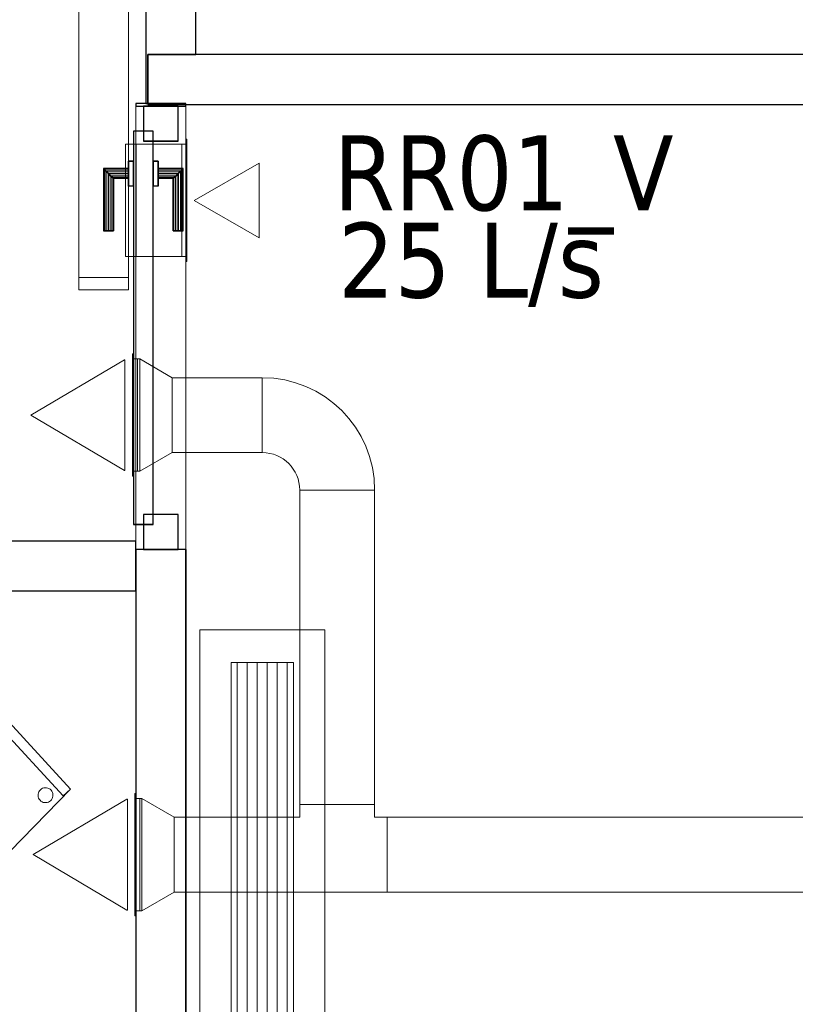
# Model space of a CAD drawing. Header units: metres. Extents: x 397.7 to 427.5, y 12.7 to 28.4.
# Tile 11 of 65: x 404.1 to 405.6, y 21.6 to 23.6. Entities that reach past the tile are written whole.
import ezdxf

# ---------------------------------------------------------------- set-up
doc = ezdxf.new("R2010")
doc.units = ezdxf.units.M
doc.layers.add('01_CARPINTERIA', color=5, linetype='Continuous', lineweight=25, true_color=0x0000ff)
for name, color, linetype, lineweight in [('02_MOBILIARIO', 7, 'Continuous', 18), ('A-DETL-____-MBND', 7, 'Continuous', 18), ('A-GENM-____-OTLN', 7, 'Continuous', 18), ('A-WALL-____-MCUT', 7, 'Continuous', 25), ('A-WALL-____-OTLN', 7, 'Continuous', 25), ('M-HVAC-CDFF-IDEN', 7, 'Continuous', 30), ('M-HVAC-CDFF-OTLN', 7, 'Continuous', 18), ('M-HVAC-DUCT-OTLN', 7, 'Continuous', 18)]:
    doc.layers.add(name, color=color, linetype=linetype, lineweight=lineweight)
doc.styles.add('Tahoma_2', font='tahoma.ttf', dxfattribs={"height": 0.15})

# ---------------------------------------------------------------- blocks, each defined once
blk = doc.blocks.new('Family - Cadira confident_P3-156288-06_CLI_AIRE_P3')
at = {"layer": 'A-DETL-____-MBND', "color": 253, "true_color": 0xaaaaaa}
for p, q in [((0, 0.3729), (0.4124, 0.7113)), ((0.4124, 0.7113), (0, 0.3729)), ((0.3977, 0.6977), (0.4124, 0.7113)), ((0.4124, 0.7113), (0.3977, 0.6977)), ((0.4124, 0.7113), (0.7146, 0.3826)), ((0.7146, 0.3826), (0.4124, 0.7113)), ((0.4124, 0.7113), (0.7146, 0.3826)), ((0.7146, 0.3826), (0.4124, 0.7113)), ((0.6999, 0.369), (0.3977, 0.6977)), ((0.3977, 0.6977), (0.6999, 0.369)), ((0.3797, 0.6691), (0.3807, 0.6715)), ((0.3807, 0.6715), (0.3797, 0.6691)), ((0.3807, 0.6715), (0.3821, 0.6737)), ((0.3821, 0.6737), (0.3807, 0.6715)), ((0.3821, 0.6737), (0.3839, 0.6756)), ((0.3839, 0.6756), (0.3821, 0.6737)), ((0.3839, 0.6756), (0.3859, 0.6772)), ((0.3859, 0.6772), (0.3839, 0.6756)), ((0.3859, 0.6772), (0.3882, 0.6784)), ((0.3882, 0.6784), (0.3859, 0.6772)), ((0.3882, 0.6784), (0.3907, 0.6792)), ((0.3907, 0.6792), (0.3882, 0.6784)), ((0.3907, 0.6792), (0.3933, 0.6796)), ((0.3933, 0.6796), (0.3907, 0.6792)), ((0.3933, 0.6796), (0.3959, 0.6795)), ((0.3959, 0.6795), (0.3933, 0.6796)), ((0.3959, 0.6795), (0.3984, 0.6789)), ((0.3984, 0.6789), (0.3959, 0.6795)), ((0.3984, 0.6789), (0.4009, 0.6779)), ((0.4009, 0.6779), (0.3984, 0.6789)), ((0.4009, 0.6779), (0.4031, 0.6765)), ((0.4031, 0.6765), (0.4009, 0.6779)), ((0.4031, 0.6765), (0.405, 0.6748)), ((0.405, 0.6748), (0.4031, 0.6765)), ((0.405, 0.6748), (0.4066, 0.6727)), ((0.4066, 0.6727), (0.405, 0.6748)), ((0.4066, 0.6727), (0.4078, 0.6704)), ((0.4078, 0.6704), (0.4066, 0.6727)), ((0.3791, 0.664), (0.3792, 0.6666)), ((0.3792, 0.6666), (0.3791, 0.664)), ((0.3794, 0.6614), (0.3791, 0.664)), ((0.3791, 0.664), (0.3794, 0.6614)), ((0.3792, 0.6666), (0.3797, 0.6691)), ((0.3797, 0.6691), (0.3792, 0.6666)), ((0.3802, 0.6589), (0.3794, 0.6614)), ((0.3794, 0.6614), (0.3802, 0.6589)), ((0.3814, 0.6566), (0.3802, 0.6589)), ((0.3802, 0.6589), (0.3814, 0.6566)), ((0.383, 0.6545), (0.3814, 0.6566)), ((0.3814, 0.6566), (0.383, 0.6545)), ((0.3849, 0.6528), (0.383, 0.6545)), ((0.383, 0.6545), (0.3849, 0.6528)), ((0.3871, 0.6514), (0.3849, 0.6528)), ((0.3849, 0.6528), (0.3871, 0.6514)), ((0.3895, 0.6504), (0.3871, 0.6514)), ((0.3871, 0.6514), (0.3895, 0.6504)), ((0.3997, 0.6509), (0.3973, 0.6501)), ((0.3973, 0.6501), (0.3997, 0.6509)), ((0.402, 0.6521), (0.3997, 0.6509)), ((0.3997, 0.6509), (0.402, 0.6521)), ((0.4041, 0.6537), (0.402, 0.6521)), ((0.402, 0.6521), (0.4041, 0.6537)), ((0.4059, 0.6556), (0.4041, 0.6537)), ((0.4041, 0.6537), (0.4059, 0.6556)), ((0.4073, 0.6578), (0.4059, 0.6556)), ((0.4059, 0.6556), (0.4073, 0.6578)), ((0.4082, 0.6602), (0.4073, 0.6578)), ((0.4073, 0.6578), (0.4082, 0.6602)), ((0.4078, 0.6704), (0.4086, 0.6679)), ((0.4086, 0.6679), (0.4078, 0.6704)), ((0.4088, 0.6627), (0.4082, 0.6602)), ((0.4082, 0.6602), (0.4088, 0.6627)), ((0.4086, 0.6679), (0.4089, 0.6653)), ((0.4089, 0.6653), (0.4086, 0.6679)), ((0.4089, 0.6653), (0.4088, 0.6627)), ((0.4088, 0.6627), (0.4089, 0.6653)), ((0.3921, 0.6498), (0.3895, 0.6504)), ((0.3895, 0.6504), (0.3921, 0.6498)), ((0.3947, 0.6497), (0.3921, 0.6498)), ((0.3921, 0.6498), (0.3947, 0.6497)), ((0.3973, 0.6501), (0.3947, 0.6497)), ((0.3947, 0.6497), (0.3973, 0.6501)), ((0.0201, 0.3739), (0.0206, 0.3765)), ((0.0206, 0.3765), (0.0201, 0.3739)), ((0.0206, 0.3765), (0.0216, 0.3789)), ((0.0216, 0.3789), (0.0206, 0.3765)), ((0.0216, 0.3789), (0.023, 0.3811)), ((0.023, 0.3811), (0.0216, 0.3789)), ((0.023, 0.3811), (0.0248, 0.383)), ((0.0248, 0.383), (0.023, 0.3811)), ((0.0248, 0.383), (0.0268, 0.3846)), ((0.0268, 0.3846), (0.0248, 0.383)), ((0.0268, 0.3846), (0.0291, 0.3858)), ((0.0291, 0.3858), (0.0268, 0.3846)), ((0.0291, 0.3858), (0.0316, 0.3866)), ((0.0316, 0.3866), (0.0291, 0.3858)), ((0.0316, 0.3866), (0.0342, 0.387)), ((0.0342, 0.387), (0.0316, 0.3866)), ((0.0342, 0.387), (0.0368, 0.3868)), ((0.0368, 0.3868), (0.0342, 0.387)), ((0.0368, 0.3868), (0.0393, 0.3863)), ((0.0393, 0.3863), (0.0368, 0.3868)), ((0.0393, 0.3863), (0.0417, 0.3853)), ((0.0417, 0.3853), (0.0393, 0.3863)), ((0.0417, 0.3853), (0.0439, 0.3839)), ((0.0439, 0.3839), (0.0417, 0.3853)), ((0.0439, 0.3839), (0.0459, 0.3821)), ((0.0459, 0.3821), (0.0439, 0.3839)), ((0.0459, 0.3821), (0.0475, 0.3801)), ((0.0475, 0.3801), (0.0459, 0.3821)), ((0.0475, 0.3801), (0.0487, 0.3778)), ((0.0487, 0.3778), (0.0475, 0.3801)), ((0.0487, 0.3778), (0.0494, 0.3753)), ((0.0494, 0.3753), (0.0487, 0.3778)), ((0.0494, 0.3753), (0.0498, 0.3727)), ((0.0498, 0.3727), (0.0494, 0.3753)), ((0.7146, 0.3826), (0.3428, 0)), ((0.3428, 0), (0.7146, 0.3826)), ((0.6504, 0.3746), (0.6514, 0.377)), ((0.6514, 0.377), (0.6504, 0.3746)), ((0.6514, 0.377), (0.6528, 0.3792)), ((0.6528, 0.3792), (0.6514, 0.377)), ((0.6528, 0.3792), (0.6546, 0.3812)), ((0.6546, 0.3812), (0.6528, 0.3792)), ((0.6546, 0.3812), (0.6567, 0.3828)), ((0.6567, 0.3828), (0.6546, 0.3812)), ((0.6567, 0.3828), (0.659, 0.384)), ((0.659, 0.384), (0.6567, 0.3828)), ((0.659, 0.384), (0.6614, 0.3848)), ((0.6614, 0.3848), (0.659, 0.384)), ((0.6614, 0.3848), (0.664, 0.3851)), ((0.664, 0.3851), (0.6614, 0.3848)), ((0.664, 0.3851), (0.6666, 0.385)), ((0.6666, 0.385), (0.664, 0.3851)), ((0.6666, 0.385), (0.6692, 0.3844)), ((0.6692, 0.3844), (0.6666, 0.385)), ((0.6692, 0.3844), (0.6716, 0.3834)), ((0.6716, 0.3834), (0.6692, 0.3844)), ((0.6716, 0.3834), (0.6738, 0.382)), ((0.6738, 0.382), (0.6716, 0.3834)), ((0.6738, 0.382), (0.6757, 0.3803)), ((0.6757, 0.3803), (0.6738, 0.382)), ((0.6757, 0.3803), (0.6773, 0.3782)), ((0.6773, 0.3782), (0.6757, 0.3803)), ((0.6773, 0.3782), (0.6785, 0.3759)), ((0.6785, 0.3759), (0.6773, 0.3782)), ((0.6785, 0.3759), (0.6793, 0.3734)), ((0.6793, 0.3734), (0.6785, 0.3759)), ((0.7146, 0.3826), (0.6999, 0.369)), ((0.6999, 0.369), (0.7146, 0.3826)), ((0.3428, 0), (0, 0.3729)), ((0, 0.3729), (0.3428, 0)), ((0.0199, 0.3713), (0.0201, 0.3739)), ((0.0201, 0.3739), (0.0199, 0.3713)), ((0.0203, 0.3688), (0.0199, 0.3713)), ((0.0199, 0.3713), (0.0203, 0.3688)), ((0.0211, 0.3663), (0.0203, 0.3688)), ((0.0203, 0.3688), (0.0211, 0.3663)), ((0.0223, 0.364), (0.0211, 0.3663)), ((0.0211, 0.3663), (0.0223, 0.364)), ((0.0239, 0.3619), (0.0223, 0.364)), ((0.0223, 0.364), (0.0239, 0.3619)), ((0.0258, 0.3602), (0.0239, 0.3619)), ((0.0239, 0.3619), (0.0258, 0.3602)), ((0.028, 0.3588), (0.0258, 0.3602)), ((0.0258, 0.3602), (0.028, 0.3588)), ((0.0304, 0.3578), (0.028, 0.3588)), ((0.028, 0.3588), (0.0304, 0.3578)), ((0.033, 0.3572), (0.0304, 0.3578)), ((0.0304, 0.3578), (0.033, 0.3572)), ((0.0356, 0.3571), (0.033, 0.3572)), ((0.033, 0.3572), (0.0356, 0.3571)), ((0.0381, 0.3575), (0.0356, 0.3571)), ((0.0356, 0.3571), (0.0381, 0.3575)), ((0.0406, 0.3582), (0.0381, 0.3575)), ((0.0381, 0.3575), (0.0406, 0.3582)), ((0.0429, 0.3594), (0.0406, 0.3582)), ((0.0406, 0.3582), (0.0429, 0.3594)), ((0.045, 0.361), (0.0429, 0.3594)), ((0.0429, 0.3594), (0.045, 0.361)), ((0.0467, 0.363), (0.045, 0.361)), ((0.045, 0.361), (0.0467, 0.363)), ((0.0481, 0.3652), (0.0467, 0.363)), ((0.0467, 0.363), (0.0481, 0.3652)), ((0.0491, 0.3676), (0.0481, 0.3652)), ((0.0481, 0.3652), (0.0491, 0.3676)), ((0.0497, 0.3701), (0.0491, 0.3676)), ((0.0491, 0.3676), (0.0497, 0.3701)), ((0.0498, 0.3727), (0.0497, 0.3701)), ((0.0497, 0.3701), (0.0498, 0.3727)), ((0.6498, 0.3695), (0.6499, 0.3721)), ((0.6499, 0.3721), (0.6498, 0.3695)), ((0.6501, 0.3669), (0.6498, 0.3695)), ((0.6498, 0.3695), (0.6501, 0.3669)), ((0.6499, 0.3721), (0.6504, 0.3746)), ((0.6504, 0.3746), (0.6499, 0.3721)), ((0.6509, 0.3644), (0.6501, 0.3669)), ((0.6501, 0.3669), (0.6509, 0.3644)), ((0.6521, 0.3621), (0.6509, 0.3644)), ((0.6509, 0.3644), (0.6521, 0.3621)), ((0.6537, 0.3601), (0.6521, 0.3621)), ((0.6521, 0.3621), (0.6537, 0.3601)), ((0.6556, 0.3583), (0.6537, 0.3601)), ((0.6537, 0.3601), (0.6556, 0.3583)), ((0.6578, 0.3569), (0.6556, 0.3583)), ((0.6556, 0.3583), (0.6578, 0.3569)), ((0.6602, 0.3559), (0.6578, 0.3569)), ((0.6578, 0.3569), (0.6602, 0.3559)), ((0.6628, 0.3554), (0.6602, 0.3559)), ((0.6602, 0.3559), (0.6628, 0.3554)), ((0.6654, 0.3553), (0.6628, 0.3554)), ((0.6628, 0.3554), (0.6654, 0.3553)), ((0.668, 0.3556), (0.6654, 0.3553)), ((0.6654, 0.3553), (0.668, 0.3556)), ((0.6705, 0.3564), (0.668, 0.3556)), ((0.668, 0.3556), (0.6705, 0.3564)), ((0.6728, 0.3576), (0.6705, 0.3564)), ((0.6705, 0.3564), (0.6728, 0.3576)), ((0.6748, 0.3592), (0.6728, 0.3576)), ((0.6728, 0.3576), (0.6748, 0.3592)), ((0.6766, 0.3611), (0.6748, 0.3592)), ((0.6748, 0.3592), (0.6766, 0.3611)), ((0.678, 0.3633), (0.6766, 0.3611)), ((0.6766, 0.3611), (0.678, 0.3633)), ((0.679, 0.3657), (0.678, 0.3633)), ((0.678, 0.3633), (0.679, 0.3657)), ((0.6795, 0.3683), (0.679, 0.3657)), ((0.679, 0.3657), (0.6795, 0.3683)), ((0.6793, 0.3734), (0.6796, 0.3709)), ((0.6796, 0.3709), (0.6793, 0.3734)), ((0.6796, 0.3709), (0.6795, 0.3683)), ((0.6795, 0.3683), (0.6796, 0.3709)), ((0.3319, 0.0379), (0.3329, 0.0403)), ((0.3329, 0.0403), (0.3319, 0.0379)), ((0.3329, 0.0403), (0.3343, 0.0425)), ((0.3343, 0.0425), (0.3329, 0.0403)), ((0.3343, 0.0425), (0.3361, 0.0444)), ((0.3361, 0.0444), (0.3343, 0.0425)), ((0.3361, 0.0444), (0.3381, 0.046)), ((0.3381, 0.046), (0.3361, 0.0444)), ((0.3381, 0.046), (0.3405, 0.0472)), ((0.3405, 0.0472), (0.3381, 0.046)), ((0.3405, 0.0472), (0.3429, 0.048)), ((0.3429, 0.048), (0.3405, 0.0472)), ((0.3429, 0.048), (0.3455, 0.0483)), ((0.3455, 0.0483), (0.3429, 0.048)), ((0.3455, 0.0483), (0.3481, 0.0482)), ((0.3481, 0.0482), (0.3455, 0.0483)), ((0.3481, 0.0482), (0.3507, 0.0477)), ((0.3507, 0.0477), (0.3481, 0.0482)), ((0.3507, 0.0477), (0.3531, 0.0467)), ((0.3531, 0.0467), (0.3507, 0.0477)), ((0.3531, 0.0467), (0.3553, 0.0453)), ((0.3553, 0.0453), (0.3531, 0.0467)), ((0.3553, 0.0453), (0.3572, 0.0435)), ((0.3572, 0.0435), (0.3553, 0.0453)), ((0.3572, 0.0435), (0.3588, 0.0414)), ((0.3588, 0.0414), (0.3572, 0.0435)), ((0.3588, 0.0414), (0.36, 0.0391)), ((0.36, 0.0391), (0.3588, 0.0414)), ((0.3313, 0.0327), (0.3314, 0.0353)), ((0.3314, 0.0353), (0.3313, 0.0327)), ((0.3316, 0.0301), (0.3313, 0.0327)), ((0.3313, 0.0327), (0.3316, 0.0301)), ((0.3314, 0.0353), (0.3319, 0.0379)), ((0.3319, 0.0379), (0.3314, 0.0353)), ((0.3324, 0.0276), (0.3316, 0.0301)), ((0.3316, 0.0301), (0.3324, 0.0276)), ((0.3336, 0.0253), (0.3324, 0.0276)), ((0.3324, 0.0276), (0.3336, 0.0253)), ((0.3352, 0.0233), (0.3336, 0.0253)), ((0.3336, 0.0253), (0.3352, 0.0233)), ((0.3371, 0.0215), (0.3352, 0.0233)), ((0.3352, 0.0233), (0.3371, 0.0215)), ((0.3393, 0.0201), (0.3371, 0.0215)), ((0.3371, 0.0215), (0.3393, 0.0201)), ((0.3417, 0.0191), (0.3393, 0.0201)), ((0.3393, 0.0201), (0.3417, 0.0191)), ((0.3543, 0.0208), (0.3519, 0.0196)), ((0.3519, 0.0196), (0.3543, 0.0208)), ((0.3563, 0.0224), (0.3543, 0.0208)), ((0.3543, 0.0208), (0.3563, 0.0224)), ((0.3581, 0.0243), (0.3563, 0.0224)), ((0.3563, 0.0224), (0.3581, 0.0243)), ((0.3595, 0.0265), (0.3581, 0.0243)), ((0.3581, 0.0243), (0.3595, 0.0265)), ((0.3605, 0.0289), (0.3595, 0.0265)), ((0.3595, 0.0265), (0.3605, 0.0289)), ((0.36, 0.0391), (0.3608, 0.0367)), ((0.3608, 0.0367), (0.36, 0.0391)), ((0.361, 0.0315), (0.3605, 0.0289)), ((0.3605, 0.0289), (0.361, 0.0315)), ((0.3608, 0.0367), (0.3611, 0.0341)), ((0.3611, 0.0341), (0.3608, 0.0367)), ((0.3611, 0.0341), (0.361, 0.0315)), ((0.361, 0.0315), (0.3611, 0.0341)), ((0.3443, 0.0186), (0.3417, 0.0191)), ((0.3417, 0.0191), (0.3443, 0.0186)), ((0.3469, 0.0185), (0.3443, 0.0186)), ((0.3443, 0.0186), (0.3469, 0.0185)), ((0.3495, 0.0188), (0.3469, 0.0185)), ((0.3469, 0.0185), (0.3495, 0.0188)), ((0.3519, 0.0196), (0.3495, 0.0188)), ((0.3495, 0.0188), (0.3519, 0.0196))]:
    blk.add_line(p, q, dxfattribs=at)
blk = doc.blocks.new('Family - Mampara P3-156296-06_CLI_AIRE_P3')
at = {"layer": 'A-WALL-____-MCUT', "color": 253, "true_color": 0xaaaaaa}
for p, q in [((0.5, 0.1), (0, 0.1)), ((0, 0.1), (0, 0)), ((0.5, 0), (0.5, 0.1)), ((0, 0), (0.5, 0))]:
    blk.add_line(p, q, dxfattribs=at)
at = {"layer": 'A-WALL-____-OTLN', "color": 253, "true_color": 0xaaaaaa}
for p, q in [((0.5, 0.1), (0, 0.1)), ((0, 0.1), (0, 0)), ((0.5, 0), (0.5, 0.1)), ((0, 0), (0.5, 0))]:
    blk.add_line(p, q, dxfattribs=at)
at = {"layer": 'A-WALL-____-OTLN', "color": 253, "lineweight": 18, "true_color": 0xaaaaaa}
blk.add_line((0, 0), (0.5, 0), dxfattribs=at)
blk = doc.blocks.new('Family - Mampara P3-156372-06_CLI_AIRE_P3')
at = {"layer": 'A-WALL-____-MCUT', "color": 253, "true_color": 0xaaaaaa}
for p, q in [((0.0052, 0.1), (0, 0.1)), ((0, 0.1), (0, 0)), ((0.0052, 0), (0.0052, 0.1)), ((2.5885, 0.1), (0.8932, 0.1)), ((0.8932, 0.1), (0.8932, 0)), ((0, 0), (0.0052, 0)), ((0.8932, 0), (2.5885, 0))]:
    blk.add_line(p, q, dxfattribs=at)
at = {"layer": 'A-WALL-____-OTLN', "color": 253, "true_color": 0xaaaaaa}
for p, q in [((0.0052, 0.1), (0, 0.1)), ((0, 0.1), (0, 0)), ((0.0052, 0), (0.0052, 0.1)), ((0.8932, 0.1), (0.8932, 0)), ((0.8932, 0.1), (6.1554, 0.1)), ((0, 0), (0.0052, 0)), ((0.8932, 0), (6.1554, 0))]:
    blk.add_line(p, q, dxfattribs=at)
at = {"layer": 'A-WALL-____-OTLN', "color": 253, "lineweight": 18, "true_color": 0xaaaaaa}
blk.add_line((0, 0), (6.1554, 0), dxfattribs=at)
blk = doc.blocks.new('Family - Vano porta P3-156378-06_CLI_AIRE_P3')
at = {"layer": 'A-GENM-____-OTLN', "color": 253, "true_color": 0xaaaaaa}
for p, q in [((404.417, 23.4165), (404.317, 23.4165)), ((404.317, 23.4165), (404.317, 22.5284)), ((404.417, 23.4165), (404.317, 23.4165)), ((404.317, 22.5284), (404.317, 23.4165)), ((404.417, 22.5284), (404.417, 23.4165)), ((404.417, 23.4165), (404.417, 22.5284)), ((404.317, 22.5284), (404.417, 22.5284)), ((404.417, 22.5284), (404.317, 22.5284))]:
    blk.add_line(p, q, dxfattribs=at)
blk = doc.blocks.new('Family - LONDR55-XX_ZZ-ARQ-CAA-M3D-Londres55-156666-06_CLI_AIRE_P3')
at = {"layer": '01_CARPINTERIA', "color": 161, "true_color": 0xaaaaff}
for p, q in [((0.638, 0.1487), (0.638, 0.15)), ((0.638, 0.15), (0.638, 0.1487)), ((0.763, 0.15), (0.638, 0.15)), ((0.638, 0.145), (0.638, 0.1487)), ((0.638, 0.1487), (0.638, 0.145)), ((0.7617, 0.1487), (0.638, 0.1487)), ((0.7617, 0.1487), (0.638, 0.1487)), ((0.638, 0.14), (0.638, 0.145)), ((0.638, 0.145), (0.638, 0.14)), ((0.758, 0.145), (0.638, 0.145)), ((0.758, 0.145), (0.638, 0.145)), ((0.638, 0.135), (0.638, 0.14)), ((0.638, 0.14), (0.638, 0.135)), ((0.638, 0.14), (0.753, 0.14)), ((0.753, 0.14), (0.638, 0.14)), ((0.748, 0.135), (0.753, 0.14)), ((0.753, 0.14), (0.748, 0.135)), ((0.758, 0.145), (0.753, 0.14)), ((0.753, 0.14), (0.758, 0.145)), ((0.753, 0.14), (0.753, 0.1)), ((0.753, 0.1), (0.753, 0.14)), ((0.7617, 0.1487), (0.758, 0.145)), ((0.758, 0.145), (0.7617, 0.1487)), ((0.758, 0.1), (0.758, 0.145)), ((0.758, 0.1), (0.758, 0.145)), ((0.763, 0.15), (0.7617, 0.1487)), ((0.7617, 0.1487), (0.763, 0.15)), ((0.7617, 0.1), (0.7617, 0.1487)), ((0.7617, 0.1), (0.7617, 0.1487)), ((0.763, 0.1), (0.763, 0.15)), ((0.638, 0.135), (0.638, 0.1313)), ((0.638, 0.1313), (0.638, 0.135)), ((0.748, 0.135), (0.638, 0.135)), ((0.748, 0.135), (0.638, 0.135)), ((0.638, 0.1313), (0.638, 0.13)), ((0.638, 0.13), (0.638, 0.1313)), ((0.7443, 0.1313), (0.638, 0.1313)), ((0.7443, 0.1313), (0.638, 0.1313)), ((0.743, 0.13), (0.638, 0.13)), ((0.743, 0.13), (0.7443, 0.1313)), ((0.7443, 0.1313), (0.743, 0.13)), ((0.743, 0.1), (0.743, 0.13)), ((0.7443, 0.1313), (0.748, 0.135)), ((0.748, 0.135), (0.7443, 0.1313)), ((0.7443, 0.1), (0.7443, 0.1313)), ((0.7443, 0.1), (0.7443, 0.1313)), ((0.748, 0.1), (0.748, 0.135)), ((0.748, 0.1), (0.748, 0.135)), ((0.778, 0.1), (0.728, 0.1)), ((0.728, 0.1), (0.778, 0.1)), ((0.728, 0.09), (0.728, 0.1)), ((0.728, 0.09), (0.728, 0.1)), ((0.7443, 0.1), (0.743, 0.1)), ((0.743, 0.1), (0.7443, 0.1)), ((0.748, 0.1), (0.7443, 0.1)), ((0.7443, 0.1), (0.748, 0.1)), ((0.753, 0.1), (0.748, 0.1)), ((0.748, 0.1), (0.753, 0.1)), ((0.758, 0.1), (0.753, 0.1)), ((0.753, 0.1), (0.758, 0.1)), ((0.758, 0.1), (0.7617, 0.1)), ((0.7617, 0.1), (0.758, 0.1)), ((0.7617, 0.1), (0.763, 0.1)), ((0.763, 0.1), (0.7617, 0.1)), ((0.778, 0.09), (0.778, 0.1)), ((0.778, 0.1), (0.778, 0.09)), ((0.838, 0.09), (0.05, 0.09)), ((0.05, 0.09), (0.05, 0.05)), ((0.838, 0.09), (0.05, 0.09)), ((0.05, 0.05), (0.05, 0.09)), ((0.778, 0.09), (0.728, 0.09)), ((0.728, 0.09), (0.778, 0.09)), ((0.838, 0.05), (0.838, 0.09)), ((0.838, 0.05), (0.838, 0.09)), ((0.07, 0.07), (0, 0.07)), ((0, 0.07), (0, 0)), ((0.07, 0.07), (0, 0.07)), ((0, 0), (0, 0.07)), ((0.07, 0), (0.07, 0.07)), ((0.07, 0), (0.07, 0.07)), ((0.888, 0.07), (0.818, 0.07)), ((0.818, 0.07), (0.818, 0)), ((0.888, 0.07), (0.818, 0.07)), ((0.818, 0), (0.818, 0.07)), ((0.888, 0), (0.888, 0.07)), ((0.888, 0), (0.888, 0.07)), ((0.05, 0.05), (0.838, 0.05)), ((0.05, 0.05), (0.838, 0.05)), ((0.728, 0.05), (0.778, 0.05)), ((0.778, 0.05), (0.728, 0.05)), ((0.728, 0.04), (0.728, 0.05)), ((0.728, 0.04), (0.728, 0.05)), ((0.728, 0.04), (0.778, 0.04)), ((0.778, 0.04), (0.728, 0.04)), ((0.7443, 0.04), (0.743, 0.04)), ((0.743, 0.04), (0.7443, 0.04)), ((0.743, 0.01), (0.743, 0.04)), ((0.748, 0.04), (0.7443, 0.04)), ((0.7443, 0.04), (0.748, 0.04)), ((0.7443, 0.0087), (0.7443, 0.04)), ((0.7443, 0.0087), (0.7443, 0.04)), ((0.748, 0.04), (0.753, 0.04)), ((0.753, 0.04), (0.748, 0.04)), ((0.748, 0.005), (0.748, 0.04)), ((0.748, 0.005), (0.748, 0.04)), ((0.753, 0.04), (0.758, 0.04)), ((0.758, 0.04), (0.753, 0.04)), ((0.753, 0.04), (0.753, 0)), ((0.753, 0), (0.753, 0.04)), ((0.758, 0.04), (0.7617, 0.04)), ((0.7617, 0.04), (0.758, 0.04)), ((0.758, -0.005), (0.758, 0.04)), ((0.758, -0.005), (0.758, 0.04)), ((0.7617, 0.04), (0.763, 0.04)), ((0.763, 0.04), (0.7617, 0.04)), ((0.7617, -0.0087), (0.7617, 0.04)), ((0.7617, -0.0087), (0.7617, 0.04)), ((0.763, -0.01), (0.763, 0.04)), ((0.778, 0.04), (0.778, 0.05)), ((0.778, 0.05), (0.778, 0.04)), ((0, 0), (0.07, 0)), ((0, 0), (0.07, 0)), ((0.638, 0.0087), (0.638, 0.01)), ((0.638, 0.01), (0.638, 0.0087)), ((0.638, 0.01), (0.743, 0.01)), ((0.638, 0.005), (0.638, 0.0087)), ((0.638, 0.0087), (0.638, 0.005)), ((0.638, 0.0087), (0.7443, 0.0087)), ((0.638, 0.0087), (0.7443, 0.0087)), ((0.638, 0), (0.638, 0.005)), ((0.638, 0.005), (0.638, 0)), ((0.638, 0.005), (0.748, 0.005)), ((0.638, 0.005), (0.748, 0.005)), ((0.638, -0.005), (0.638, 0)), ((0.638, 0), (0.638, -0.005)), ((0.753, 0), (0.638, 0)), ((0.638, 0), (0.753, 0)), ((0.7443, 0.0087), (0.743, 0.01)), ((0.743, 0.01), (0.7443, 0.0087)), ((0.748, 0.005), (0.7443, 0.0087)), ((0.7443, 0.0087), (0.748, 0.005)), ((0.753, 0), (0.748, 0.005)), ((0.748, 0.005), (0.753, 0)), ((0.753, 0), (0.758, -0.005)), ((0.758, -0.005), (0.753, 0)), ((0.818, 0), (0.888, 0)), ((0.818, 0), (0.888, 0)), ((0.638, -0.005), (0.638, -0.0087)), ((0.638, -0.0087), (0.638, -0.005)), ((0.638, -0.005), (0.758, -0.005)), ((0.638, -0.005), (0.758, -0.005)), ((0.638, -0.0087), (0.638, -0.01)), ((0.638, -0.01), (0.638, -0.0087)), ((0.638, -0.0087), (0.7617, -0.0087)), ((0.638, -0.0087), (0.7617, -0.0087)), ((0.638, -0.01), (0.763, -0.01)), ((0.758, -0.005), (0.7617, -0.0087)), ((0.7617, -0.0087), (0.758, -0.005)), ((0.7617, -0.0087), (0.763, -0.01)), ((0.763, -0.01), (0.7617, -0.0087))]:
    blk.add_line(p, q, dxfattribs=at)
blk = doc.blocks.new('Family - Porta P3-156667-06_CLI_AIRE_P3')
blk.add_blockref('Family - LONDR55-XX_ZZ-ARQ-CAA-M3D-Londres55-156666-06_CLI_AIRE_P3', (0, 0))
blk = doc.blocks.new('Family - Evans P3-156740-06_CLI_AIRE_P3')
at = {"layer": 'A-WALL-____-MCUT', "color": 253, "true_color": 0xaaaaaa}
for p, q in [((1.8359, 0.1), (0, 0.1)), ((0, 0.1), (0, 0)), ((1.8359, 0), (1.8359, 0.1)), ((0, 0), (1.8359, 0))]:
    blk.add_line(p, q, dxfattribs=at)
at = {"layer": 'A-WALL-____-OTLN', "color": 253, "true_color": 0xaaaaaa}
for p, q in [((3.1659, 0.1), (0, 0.1)), ((0, 0.1), (0, 0)), ((1.8359, 0), (1.8359, 0.1)), ((3.1659, 0.1), (1.8359, 0.1)), ((3.1659, 0), (3.1659, 0.1)), ((3.1659, 0), (3.1659, 0.1)), ((0, 0), (3.1659, 0)), ((1.8359, 0), (3.1659, 0))]:
    blk.add_line(p, q, dxfattribs=at)
at = {"layer": 'A-WALL-____-OTLN', "color": 253, "lineweight": 18, "true_color": 0xaaaaaa}
blk.add_line((0.0759, 0), (3.1659, 0), dxfattribs=at)
blk = doc.blocks.new('Family - Evans P3-156746-06_CLI_AIRE_P3')
at = {"layer": 'A-WALL-____-MCUT', "color": 253, "true_color": 0xaaaaaa}
for p, q in [((4.5488, 0.1), (-0.0978, 0.1)), ((-0.0978, 0.1), (-0.0978, 0.0959)), ((-0.0978, 0.0959), (0, 0.0959)), ((0, 0.0959), (0, 0)), ((0, 0), (4.5488, 0))]:
    blk.add_line(p, q, dxfattribs=at)
at = {"layer": 'A-WALL-____-OTLN', "color": 253, "true_color": 0xaaaaaa}
for p, q in [((-0.0978, 0.1), (-0.0978, 0.0959)), ((4.5488, 0.1), (-0.0978, 0.1)), ((-0.0978, 0.0959), (0, 0.0959)), ((0, 0.0959), (0, 0)), ((0, 0), (4.5488, 0))]:
    blk.add_line(p, q, dxfattribs=at)
at = {"layer": 'A-WALL-____-OTLN', "color": 253, "lineweight": 18, "true_color": 0xaaaaaa}
blk.add_line((0, 0), (4.5488, 0), dxfattribs=at)
blk = doc.blocks.new('LONDR55-XX_ZZ-ARQ-CAA-M3D-Londres55_ifc-1-06_CLI_AIRE_P3')
at = {"layer": '01_CARPINTERIA', "color": 253, "lineweight": 18, "true_color": 0xaaaaaa, "rotation": 90}
blk.add_blockref('Family - Porta P3-156667-06_CLI_AIRE_P3', (404.402, 22.5284), dxfattribs=at)
at = {"layer": '02_MOBILIARIO', "color": 253, "lineweight": 18, "true_color": 0xaaaaaa}
blk.add_blockref('Family - Cadira confident_P3-156288-06_CLI_AIRE_P3', (403.4715, 21.6662), dxfattribs=at)
at = {"layer": 'A-GENM-____-OTLN', "color": 253, "lineweight": 18, "true_color": 0xaaaaaa}
blk.add_blockref('Family - Vano porta P3-156378-06_CLI_AIRE_P3', (0, 0), dxfattribs=at)
at = {"layer": 'A-WALL-____-OTLN', "color": 253, "lineweight": 18, "true_color": 0xaaaaaa}
for name, p, rotation in [('Family - Evans P3-156746-06_CLI_AIRE_P3', (404.437, 23.5195), 90), ('Family - Mampara P3-156372-06_CLI_AIRE_P3', (404.317, 23.4217), 270)]:
    blk.add_blockref(name, p, dxfattribs=dict(at, rotation=rotation))
for name, p in [('Family - Evans P3-156740-06_CLI_AIRE_P3', (404.341, 23.4195)), ('Family - Mampara P3-156296-06_CLI_AIRE_P3', (403.817, 22.4454))]:
    blk.add_blockref(name, p, dxfattribs=at)
blk = doc.blocks.new('M_Te rectangular - Estándar-467197-06_CLI_AIRE_P3')
at = {"layer": 'M-HVAC-DUCT-OTLN', "color": 143, "true_color": 0x32aad1}
for p, q in [((-0.1, 0.075), (-0.1, -0.075)), ((-0.1, -0.075), (-0.1, 0.075)), ((-0.1, 0.075), (0.1, 0.075)), ((0.1, 0.075), (-0.1, 0.075)), ((0.1, -0.075), (0.1, 0.075)), ((0.1, 0.075), (0.1, -0.075)), ((-0.075, -0.075), (-0.1, -0.075)), ((-0.075, -0.075), (-0.1, -0.075)), ((-0.075, -0.075), (-0.075, -0.1)), ((-0.075, -0.1), (-0.075, -0.075)), ((0.075, -0.075), (0.075, -0.1)), ((0.1, -0.075), (0.075, -0.075)), ((0.1, -0.075), (0.075, -0.075)), ((0.075, -0.1), (0.075, -0.075)), ((-0.075, -0.1), (0.075, -0.1)), ((0.075, -0.1), (-0.075, -0.1))]:
    blk.add_line(p, q, dxfattribs=at)
blk = doc.blocks.new('M_Codo rectangular - Radio - 1 W-467211-06_CLI_AIRE_P3')
at = {"layer": 'M-HVAC-DUCT-OTLN', "color": 143, "true_color": 0x32aad1}
for p, q in [((-0.075, 0.15), (0.075, 0.15)), ((0.075, 0.15), (-0.075, 0.15)), ((-0.15, 0.075), (-0.15, -0.075)), ((-0.15, -0.075), (-0.15, 0.075))]:
    blk.add_line(p, q, dxfattribs=at)
for radius in [0.075, 0.075, 0.225, 0.225]:
    blk.add_arc((-0.15, 0.15), radius, 270, 0, dxfattribs=at)
blk = doc.blocks.new('ZYR_03_06_04_01 Reixa Paret Retorn - RR01_V-478031-06_CLI_AIRE_P3')
at = {"layer": 'M-HVAC-CDFF-OTLN', "color": 40, "true_color": 0xffbf00}
for p, q in [((0.1225, 0.002), (-0.1225, 0.002)), ((-0.1225, 0.002), (0.1225, 0.002)), ((-0.1225, 0.002), (-0.1225, 0)), ((-0.1225, 0.002), (-0.1225, 0)), ((0.1225, 0), (-0.1225, 0)), ((-0.1225, 0), (0.1225, 0)), ((0.1125, 0.01), (-0.1125, 0.01)), ((-0.1125, 0.01), (0.1125, 0.01)), ((-0.1125, 0.01), (-0.1125, 0)), ((-0.1125, 0.01), (-0.1125, 0)), ((0.1125, 0.002), (-0.1125, 0.002)), ((-0.1125, 0.002), (0.1125, 0.002)), ((-0.1125, 0.002), (-0.1125, 0)), ((-0.1125, 0.002), (-0.1125, 0)), ((0.1125, 0), (-0.1125, 0)), ((-0.1125, 0), (0.1125, 0)), ((0.1125, 0), (-0.1125, 0)), ((-0.1125, 0), (0.1125, 0)), ((0.1125, 0), (0.1125, 0.01)), ((0.1125, 0.01), (0.1125, 0)), ((0.1125, 0), (0.1125, 0.002)), ((0.1125, 0.002), (0.1125, 0)), ((0.1225, 0), (0.1225, 0.002)), ((0.1225, 0.002), (0.1225, 0)), ((0, -0.015), (-0.075, -0.1449)), ((0, -0.015), (0.075, -0.1449)), ((0.075, -0.1449), (-0.075, -0.1449))]:
    blk.add_line(p, q, dxfattribs=at)
blk = doc.blocks.new('MEP_15_03 Injerto Conducte - Mínimo-V5-06_CLI_AIRE_P3')
at = {"layer": 'M-HVAC-DUCT-OTLN', "color": 40, "true_color": 0xffbf00}
for p, q in [((-0.006096, -0.1125), (-0.006096, 0.1125)), ((-0.006096, 0.1125), (-0.006096, -0.1125)), ((-0.006096, 0.1125), (0.015, 0.1125)), ((-0.006096, 0.1125), (0.015, 0.1125)), ((0.015, 0.1125), (0.015, -0.1125)), ((0.015, -0.1125), (0.015, 0.1125)), ((0.015, -0.1125), (-0.006096, -0.1125)), ((-0.006096, -0.1125), (0.015, -0.1125))]:
    blk.add_line(p, q, dxfattribs=at)
blk = doc.blocks.new('M_Remate rectangular - Estándar-478399-06_CLI_AIRE_P3')
at = {"layer": 'M-HVAC-DUCT-OTLN', "color": 40, "true_color": 0xffbf00}
for p, q in [((0, 0.05), (0, -0.05)), ((0, -0.05), (0, 0.05)), ((0, 0.05), (0.025, 0.05)), ((0.025, 0.05), (0, 0.05)), ((0.025, 0.05), (0.025, -0.05)), ((0.025, -0.05), (0.025, 0.05)), ((0.025, -0.05), (0, -0.05)), ((0.025, -0.05), (0, -0.05))]:
    blk.add_line(p, q, dxfattribs=at)
blk = doc.blocks.new('ZYR_03_06_04_01 Reixa Paret Impulsió - RI04-482248-06_CLI_AIRE_P3')
at = {"layer": 'M-HVAC-CDFF-OTLN', "color": 143, "true_color": 0x32aad1}
for p, q in [((0.1225, 0.002), (-0.1225, 0.002)), ((-0.1225, 0.002), (0.1225, 0.002)), ((-0.1225, 0.002), (-0.1225, 0)), ((-0.1225, 0.002), (-0.1225, 0)), ((0.1225, 0), (-0.1225, 0)), ((-0.1225, 0), (0.1225, 0)), ((0.1125, 0.01), (-0.1125, 0.01)), ((-0.1125, 0.01), (0.1125, 0.01)), ((-0.1125, 0.01), (-0.1125, 0)), ((-0.1125, 0.01), (-0.1125, 0)), ((0.1125, 0.002), (-0.1125, 0.002)), ((-0.1125, 0.002), (0.1125, 0.002)), ((-0.1125, 0.002), (-0.1125, 0)), ((-0.1125, 0.002), (-0.1125, 0)), ((0.1125, 0), (-0.1125, 0)), ((-0.1125, 0), (0.1125, 0)), ((0.1125, 0), (-0.1125, 0)), ((-0.1125, 0), (0.1125, 0)), ((0.1125, 0), (0.1125, 0.01)), ((0.1125, 0.01), (0.1125, 0)), ((0.1125, 0), (0.1125, 0.002)), ((0.1125, 0.002), (0.1125, 0)), ((0.1225, 0), (0.1225, 0.002)), ((0.1225, 0.002), (0.1225, 0)), ((0.1111, -0.015), (-0.1111, -0.015)), ((-0.1111, -0.015), (-0.1111, -0.016)), ((-0.1111, -0.016), (0, -0.2033)), ((0.1111, -0.016), (0, -0.2033)), ((0.1111, -0.015), (0.1111, -0.016))]:
    blk.add_line(p, q, dxfattribs=at)
blk = doc.blocks.new('M_Transición rectangular - Ángulo - 60 grados-482405-06_CLI_AIRE_P3')
at = {"layer": 'M-HVAC-DUCT-OTLN', "color": 143, "true_color": 0x32aad1}
for p, q in [((0, 0.1125), (0, -0.1125)), ((0, 0.1125), (0.065, 0.075)), ((0, 0.1125), (0.065, 0.075)), ((0, -0.1125), (0, 0.1125)), ((0.065, -0.075), (0.065, 0.075)), ((0.065, 0.075), (0.065, -0.075)), ((0, -0.1125), (0.065, -0.075)), ((0.065, -0.075), (0, -0.1125))]:
    blk.add_line(p, q, dxfattribs=at)
blk = doc.blocks.new('ZYR_03_06_04_01 Reixa Paret Impulsió - RI04-V9-06_CLI_AIRE_P3')
at = {"layer": 'M-HVAC-CDFF-OTLN', "color": 143, "true_color": 0x32aad1}
for p, q in [((0.1225, 0.002), (-0.1225, 0.002)), ((-0.1225, 0.002), (0.1225, 0.002)), ((-0.1225, 0.002), (-0.1225, 0)), ((-0.1225, 0.002), (-0.1225, 0)), ((0.1225, 0), (-0.1225, 0)), ((-0.1225, 0), (0.1225, 0)), ((0.1125, 0.01), (-0.1125, 0.01)), ((-0.1125, 0.01), (0.1125, 0.01)), ((-0.1125, 0.01), (-0.1125, 0)), ((-0.1125, 0.01), (-0.1125, 0)), ((0.1125, 0.002), (-0.1125, 0.002)), ((-0.1125, 0.002), (0.1125, 0.002)), ((-0.1125, 0.002), (-0.1125, 0)), ((-0.1125, 0.002), (-0.1125, 0)), ((0.1125, 0), (-0.1125, 0)), ((-0.1125, 0), (0.1125, 0)), ((0.1125, 0), (-0.1125, 0)), ((-0.1125, 0), (0.1125, 0)), ((0.1125, 0), (0.1125, 0.01)), ((0.1125, 0.01), (0.1125, 0)), ((0.1125, 0), (0.1125, 0.002)), ((0.1125, 0.002), (0.1125, 0)), ((0.1225, 0), (0.1225, 0.002)), ((0.1225, 0.002), (0.1225, 0)), ((0.1111, -0.015), (-0.1111, -0.015)), ((-0.1111, -0.015), (-0.1111, -0.016)), ((-0.1111, -0.016), (0, -0.2033)), ((0.1111, -0.016), (0, -0.2033)), ((0.1111, -0.015), (0.1111, -0.016))]:
    blk.add_line(p, q, dxfattribs=at)
blk = doc.blocks.new('ZYR_03_04_03 Fancoil terra - FC03_430_-780231-06_CLI_AIRE_P3')
at = {"layer": 'A-DETL-____-MBND', "true_color": 0xff00ff}
h = blk.add_hatch(dxfattribs=at)
h.set_pattern_fill('FP_1', color=6, style=0, pattern_type=2)
h.set_pattern_definition([(0, (0, 0), (0, 0.02), [])])
h.paths.add_polyline_path([(-0.535, -0.0625), (0.535, -0.0625), (0.535, 0.0625), (-0.535, 0.0625)])
at = {"layer": 'A-DETL-____-MBND', "color": 6, "true_color": 0xff00ff}
for p, q in [((0.6, 0.125), (-0.6, 0.125)), ((-0.6, 0.125), (-0.6, -0.125)), ((-0.6, -0.125), (-0.6, 0.125)), ((-0.6, 0.125), (0.6, 0.125)), ((0.6, 0.125), (-0.6, 0.125)), ((-0.6, 0.125), (-0.6, -0.125)), ((-0.6, -0.125), (-0.6, 0.125)), ((-0.6, 0.125), (0.6, 0.125)), ((0.6, -0.125), (0.6, 0.125)), ((0.6, 0.125), (0.6, -0.125)), ((0.6, -0.125), (0.6, 0.125)), ((0.6, 0.125), (0.6, -0.125)), ((-0.535, -0.0625), (-0.535, 0.0625)), ((-0.535, 0.0625), (0.535, 0.0625)), ((0.535, 0.0625), (0.535, -0.0625)), ((0.535, -0.0625), (-0.535, -0.0625)), ((-0.6, -0.125), (0.6, -0.125)), ((0.6, -0.125), (-0.6, -0.125)), ((-0.6, -0.125), (0.6, -0.125)), ((0.6, -0.125), (-0.6, -0.125)), ((0.535, -0.125), (-0.535, -0.125)), ((-0.535, -0.125), (0.535, -0.125))]:
    blk.add_line(p, q, dxfattribs=at)

msp = doc.modelspace()

# ---------------------------------------------------------------- linework, layer by layer
at = {"layer": 'M-HVAC-DUCT-OTLN', "color": 40, "true_color": 0xffbf00}
for p, q in [((404.2026, 23.0734), (404.2026, 27.8734)), ((404.3026, 27.8734), (404.3026, 23.0734)), ((404.2965, 23.1149), (404.2965, 23.3399)), ((404.2965, 23.3399), (404.3026, 23.3399)), ((404.3176, 23.1149), (404.3176, 23.3399)), ((404.3176, 23.3399), (404.409, 23.3399)), ((404.409, 23.1149), (404.409, 23.3399)), ((404.2965, 23.1149), (404.3026, 23.1149)), ((404.409, 23.1149), (404.3176, 23.1149)), ((404.3026, 23.0734), (404.2026, 23.0734))]:
    msp.add_line(p, q, dxfattribs=at)
at = {"layer": 'M-HVAC-DUCT-OTLN', "color": 143, "true_color": 0x32aad1}
for p, q in [((404.32, 22.91), (404.32, 22.685)), ((404.32, 22.91), (404.325, 22.91)), ((404.325, 22.91), (404.325, 22.685)), ((404.39, 22.7225), (404.39, 22.8725)), ((404.39, 22.8725), (404.57, 22.8725)), ((404.57, 22.7225), (404.57, 22.8725)), ((404.57, 22.7225), (404.39, 22.7225)), ((404.325, 22.685), (404.32, 22.685)), ((404.645, 22.6475), (404.795, 22.6475)), ((404.645, 22.0175), (404.645, 22.6475)), ((404.795, 22.6475), (404.795, 22.0175)), ((404.325, 22.03), (404.325, 21.805)), ((404.325, 22.03), (404.3288, 22.03)), ((404.3288, 22.03), (404.3288, 21.805)), ((404.645, 22.0175), (404.795, 22.0175)), ((404.3937, 21.8425), (404.3937, 21.9925)), ((404.3937, 21.9925), (404.62, 21.9925)), ((404.62, 21.8425), (404.62, 21.9925)), ((404.82, 21.8425), (404.82, 21.9925)), ((404.82, 21.9925), (407.9261, 21.9925)), ((404.62, 21.8425), (404.3937, 21.8425)), ((407.9261, 21.8425), (404.82, 21.8425)), ((404.3288, 21.805), (404.325, 21.805))]:
    msp.add_line(p, q, dxfattribs=at)

# ---------------------------------------------------------------- block references
at = {"lineweight": 5}
msp.add_blockref('LONDR55-XX_ZZ-ARQ-CAA-M3D-Londres55_ifc-1-06_CLI_AIRE_P3', (0, 0), dxfattribs=at)
at = {"layer": 'A-DETL-____-MBND', "color": 6, "true_color": 0xff00ff, "rotation": 90.00000000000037}
msp.add_blockref('ZYR_03_04_03 Fancoil terra - FC03_430_-780231-06_CLI_AIRE_P3', (404.57, 21.7673), dxfattribs=at)
at = {"layer": 'M-HVAC-CDFF-OTLN', "color": 40, "true_color": 0xffbf00, "rotation": 89.9999999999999}
msp.add_blockref('ZYR_03_06_04_01 Reixa Paret Retorn - RR01_V-478031-06_CLI_AIRE_P3', (404.419, 23.2274), dxfattribs=at)
at = {"layer": 'M-HVAC-CDFF-OTLN', "color": 143, "true_color": 0x32aad1, "rotation": 269.9999999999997}
for name, p in [('ZYR_03_06_04_01 Reixa Paret Impulsió - RI04-V9-06_CLI_AIRE_P3', (404.31, 22.7975)), ('ZYR_03_06_04_01 Reixa Paret Impulsió - RI04-482248-06_CLI_AIRE_P3', (404.315, 21.9175))]:
    msp.add_blockref(name, p, dxfattribs=at)
at = {"layer": 'M-HVAC-DUCT-OTLN', "color": 40, "true_color": 0xffbf00, "extrusion": (0, 0, -1), "rotation": 180}
msp.add_blockref('MEP_15_03 Injerto Conducte - Mínimo-V5-06_CLI_AIRE_P3', (-404.3026, 23.2274), dxfattribs=at)
at = {"layer": 'M-HVAC-DUCT-OTLN', "color": 40, "true_color": 0xffbf00, "rotation": 270}
msp.add_blockref('M_Remate rectangular - Estándar-478399-06_CLI_AIRE_P3', (404.2526, 23.0734), dxfattribs=at)
at = {"layer": 'M-HVAC-DUCT-OTLN', "color": 143, "true_color": 0x32aad1}
for p in [(404.325, 22.7975), (404.3288, 21.9175)]:
    msp.add_blockref('M_Transición rectangular - Ángulo - 60 grados-482405-06_CLI_AIRE_P3', p, dxfattribs=at)
for name, p, rotation in [('M_Codo rectangular - Radio - 1 W-467211-06_CLI_AIRE_P3', (404.72, 22.7975), 90), ('M_Te rectangular - Estándar-467197-06_CLI_AIRE_P3', (404.72, 21.9175), 180)]:
    msp.add_blockref(name, p, dxfattribs=dict(at, rotation=rotation))

# ---------------------------------------------------------------- texts
at = {"layer": 'M-HVAC-CDFF-IDEN', "char_height": 0.15, "attachment_point": 1, "style": 'Tahoma_2'}
for s, insert, width in [('RR01_V', (404.7127, 23.3577), 0.84578), ('25 L/s', (404.7221, 23.183), 0.661392)]:
    msp.add_mtext(s, dxfattribs=dict(at, insert=insert, width=width))

doc.saveas('drawing.dxf')
